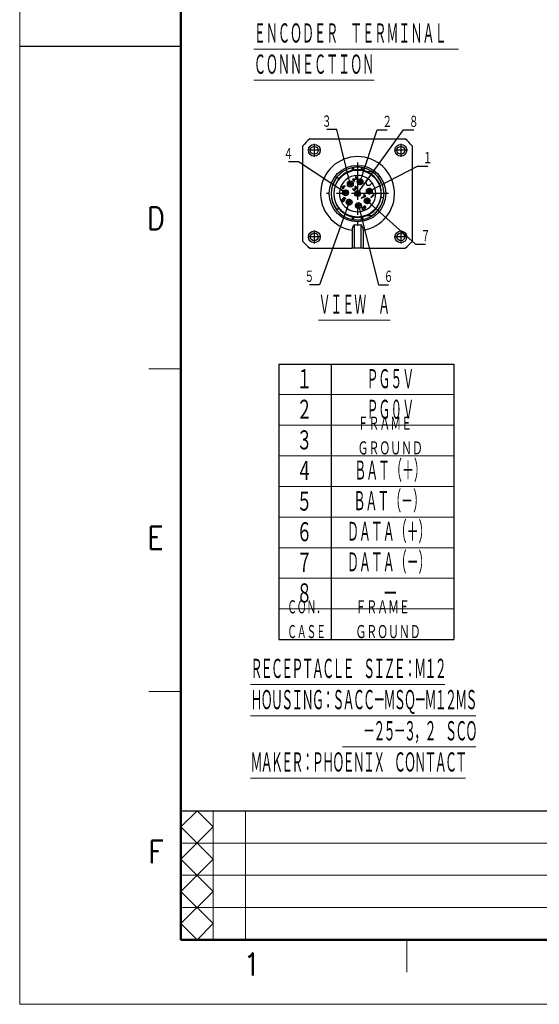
# Model space of a CAD drawing. Header units: millimetres. Extents: x 0 to 1071, y 0 to 742.
# Tile 1 of 130: x 0 to 201, y 0 to 382. Entities that reach past the tile are written whole.
import ezdxf

# ---------------------------------------------------------------- set-up
doc = ezdxf.new("R2010")
doc.units = ezdxf.units.MM
doc.header["$LTSCALE"] = 0.454724
doc.linetypes.add('CENTER', pattern=[50.8, 31.75, -6.35, 6.35, -6.35])
doc.layers.add('NoLayerName_001', color=7, linetype='Continuous')
doc.styles.get("Standard").update_dxf_attribs({"font": 'txt', "bigfont": 'extfont2'})
doc.dimstyles.get("Standard").update_dxf_attribs({"dimtxt": 2.5, "dimasz": 2.5, "dimexe": 1, "dimexo": 1, "dimtad": 1, "dimdec": 3, "dimzin": 0, "dimdsep": 46, "dimtxsty": 'Standard', "dimcen": 2.5, "dimadec": 3, "dimazin": 0, "dimtfac": 0.75, "dimtdec": 3, "dimtmove": 0, "dimatfit": 3, "dimfxl": 1, "dimarcsym": 0})

# ---------------------------------------------------------------- blocks, each defined once
blk = doc.blocks.new('JZB_0005')
at = {"layer": 'NoLayerName_001', "color": 7, "linetype": 'Continuous', "lineweight": 25}
for p, q in [((2.67, 42.36), (39.69, 42.36)), ((0, 2.67), (0, 39.69)), ((42.36, 39.69), (42.36, 2.67)), ((14.1, 27.11), (12.92, 27.11)), ((19.39, 26.82), (19.26, 26.69)), ((20.59, 26.9), (19.39, 26.82)), ((19.55, 26.66), (20.61, 26.72)), ((20.32, 27.67), (20.2, 27.59)), ((20.2, 27.59), (20.3, 27.49)), ((20.3, 27.49), (20.42, 27.53)), ((20.51, 27.69), (20.32, 27.67)), ((20.42, 27.53), (20.53, 27.52)), ((20.64, 27.67), (20.51, 27.69)), ((20.53, 27.52), (20.65, 27.44)), ((20.73, 26.96), (20.59, 26.9)), ((20.61, 26.72), (20.73, 26.76)), ((20.8, 27.55), (20.64, 27.67)), ((20.65, 27.44), (20.73, 27.36)), ((20.73, 27.36), (20.81, 27.24)), ((20.78, 27.01), (20.73, 26.96)), ((20.73, 26.76), (20.85, 26.84)), ((20.82, 27.13), (20.78, 27.01)), ((20.88, 27.47), (20.8, 27.55)), ((20.81, 27.24), (20.82, 27.13)), ((20.85, 26.84), (20.9, 26.89)), ((20.98, 27.33), (20.88, 27.47)), ((20.9, 26.89), (20.98, 27.01)), ((21, 27.19), (20.98, 27.33)), ((20.98, 27.01), (21, 27.19)), ((25.38, 26.82), (24.72, 26.15)), ((26.8, 29.65), (24.86, 29.65)), ((15.1, 23.97), (14.95, 23.81)), ((14.95, 23.81), (15.42, 23.34)), ((15.42, 23.34), (15.06, 22.98)), ((15.06, 22.98), (15.18, 22.87)), ((16.26, 24.18), (15.1, 23.97)), ((15.18, 22.87), (15.54, 23.22)), ((15.24, 23.83), (16.06, 23.98)), ((15.57, 23.49), (15.24, 23.83)), ((15.54, 23.22), (15.74, 23.03)), ((16.06, 23.98), (15.57, 23.49)), ((15.69, 23.38), (16.38, 24.06)), ((15.89, 23.18), (15.69, 23.38)), ((15.74, 23.03), (15.89, 23.18)), ((16.38, 24.06), (16.26, 24.18)), ((19.26, 26.69), (19.98, 25.97)), ((19.37, 23.16), (19.33, 23.05)), ((19.33, 23.05), (19.34, 22.94)), ((19.34, 22.94), (19.37, 22.8)), ((19.42, 23.26), (19.37, 23.16)), ((19.52, 23.16), (19.42, 23.26)), ((19.48, 23), (19.49, 23.09)), ((19.49, 22.93), (19.48, 23)), ((19.49, 23.09), (19.52, 23.16)), ((19.57, 22.81), (19.49, 22.93)), ((20.11, 26.1), (19.55, 26.66)), ((19.98, 25.97), (20.11, 26.1)), ((20.12, 23.32), (20.02, 23.22)), ((20.02, 23.22), (20.1, 23.14)), ((20.2, 23.96), (20.08, 23.88)), ((20.08, 23.88), (20.18, 23.78)), ((20.1, 23.14), (20.19, 23)), ((20.2, 23.24), (20.12, 23.32)), ((20.18, 23.78), (20.3, 23.81)), ((20.19, 23), (20.2, 22.89)), ((20.38, 23.98), (20.2, 23.96)), ((20.37, 23.18), (20.2, 23.24)), ((20.3, 23.81), (20.41, 23.8)), ((20.31, 23.03), (20.47, 23.03)), ((20.36, 22.88), (20.31, 23.03)), ((20.46, 23.19), (20.37, 23.18)), ((20.51, 23.95), (20.38, 23.98)), ((20.41, 23.8), (20.53, 23.73)), ((20.61, 23.25), (20.46, 23.19)), ((20.47, 23.03), (20.58, 23.07)), ((20.68, 23.84), (20.51, 23.95)), ((20.53, 23.73), (20.61, 23.65)), ((20.58, 23.07), (20.7, 23.15)), ((20.61, 23.65), (20.68, 23.53)), ((20.66, 23.3), (20.61, 23.25)), ((20.69, 23.42), (20.66, 23.3)), ((20.72, 23.8), (20.68, 23.84)), ((20.68, 23.53), (20.69, 23.42)), ((20.7, 23.15), (20.76, 23.2)), ((20.83, 23.63), (20.72, 23.8)), ((20.76, 23.2), (20.84, 23.32)), ((20.86, 23.5), (20.83, 23.63)), ((20.84, 23.32), (20.86, 23.5)), ((26.15, 24.72), (26.82, 25.38)), ((29.55, 25.08), (30.39, 25.48)), ((16.03, 19.86), (15.37, 19.2)), ((15.37, 19.2), (15.5, 19.06)), ((15.59, 19.23), (16, 19.64)), ((15.77, 19.21), (15.59, 19.23)), ((15.89, 19.13), (15.77, 19.21)), ((16.01, 19.01), (15.89, 19.13)), ((16, 19.64), (16.58, 19.06)), ((16.7, 19.19), (16.03, 19.86)), ((16.58, 19.06), (16.7, 19.19)), ((19.37, 22.8), (19.42, 22.7)), ((19.42, 22.7), (19.58, 22.54)), ((19.69, 22.69), (19.57, 22.81)), ((19.58, 22.54), (19.68, 22.49)), ((19.68, 22.49), (19.82, 22.46)), ((19.81, 22.62), (19.69, 22.69)), ((19.88, 22.6), (19.81, 22.62)), ((19.82, 22.46), (19.93, 22.45)), ((19.97, 22.61), (19.88, 22.6)), ((19.93, 22.45), (20.04, 22.49)), ((20.04, 22.64), (19.97, 22.61)), ((20.14, 22.75), (20.04, 22.64)), ((20.04, 22.49), (20.14, 22.54)), ((20.2, 22.89), (20.14, 22.75)), ((20.14, 22.54), (20.24, 22.65)), ((20.24, 22.65), (20.32, 22.77)), ((20.32, 22.77), (20.36, 22.88)), ((24.11, 20.15), (22.64, 19.48)), ((22.64, 19.48), (22.76, 19.36)), ((22.76, 19.36), (24.23, 20.03)), ((23.64, 20.88), (23.51, 20.75)), ((23.51, 20.75), (24.11, 20.15)), ((24.36, 20.16), (23.64, 20.88)), ((24.23, 20.03), (24.36, 20.16)), ((27.33, 20.62), (26.33, 19.62)), ((26.33, 19.62), (26.45, 19.5)), ((26.45, 19.5), (27.65, 20.7)), ((27.23, 20.76), (27.03, 20.56)), ((27.03, 20.56), (27.33, 20.62)), ((27.53, 20.82), (27.23, 20.76)), ((27.65, 20.7), (27.53, 20.82)), ((31.22, 19.59), (30.3, 19.74)), ((15.07, 18.83), (15.03, 18.67)), ((15.03, 18.67), (15.05, 18.49)), ((15.05, 18.49), (15.13, 18.37)), ((15.14, 18.97), (15.07, 18.83)), ((15.13, 18.37), (15.25, 18.25)), ((15.26, 18.85), (15.14, 18.97)), ((15.19, 18.71), (15.26, 18.85)), ((15.2, 18.6), (15.19, 18.71)), ((15.26, 18.49), (15.2, 18.6)), ((15.25, 18.25), (15.37, 18.17)), ((15.37, 18.38), (15.26, 18.49)), ((15.48, 18.32), (15.37, 18.38)), ((15.37, 18.17), (15.55, 18.15)), ((15.59, 18.31), (15.48, 18.32)), ((15.5, 19.06), (15.66, 19.06)), ((15.55, 18.15), (15.71, 18.19)), ((15.71, 18.35), (15.59, 18.31)), ((15.66, 19.06), (15.77, 19)), ((15.8, 18.41), (15.71, 18.35)), ((15.71, 18.19), (15.88, 18.28)), ((15.77, 19), (15.88, 18.89)), ((15.85, 18.46), (15.8, 18.41)), ((15.91, 18.55), (15.85, 18.46)), ((15.88, 18.89), (15.94, 18.78)), ((15.88, 18.28), (15.98, 18.38)), ((15.95, 18.67), (15.91, 18.55)), ((15.94, 18.78), (15.95, 18.67)), ((15.98, 18.38), (16.07, 18.55)), ((16.09, 18.89), (16.01, 19.01)), ((16.07, 18.55), (16.11, 18.71)), ((16.11, 18.71), (16.09, 18.89)), ((22.94, 15.51), (22.9, 15.35)), ((22.9, 15.35), (22.92, 15.18)), ((23.03, 15.68), (22.94, 15.51)), ((23.19, 15.88), (23.03, 15.68)), ((23.06, 15.39), (23.1, 15.51)), ((23.07, 15.28), (23.06, 15.39)), ((23.11, 15.2), (23.07, 15.28)), ((23.1, 15.51), (23.15, 15.61)), ((23.15, 15.61), (23.23, 15.68)), ((23.37, 16.06), (23.19, 15.88)), ((23.23, 15.68), (23.33, 15.74)), ((23.33, 15.74), (23.42, 15.75)), ((23.56, 16.22), (23.37, 16.06)), ((23.42, 15.91), (23.47, 15.96)), ((23.64, 15.89), (23.42, 15.91)), ((23.42, 15.75), (23.53, 15.74)), ((23.47, 15.96), (23.64, 16.09)), ((23.53, 15.74), (23.62, 15.71)), ((23.73, 16.3), (23.56, 16.22)), ((23.62, 15.71), (23.75, 15.57)), ((23.64, 16.09), (23.74, 16.15)), ((23.76, 15.81), (23.64, 15.89)), ((23.89, 16.35), (23.73, 16.3)), ((23.79, 15.28), (23.73, 15.18)), ((23.74, 16.15), (23.85, 16.18)), ((23.75, 15.57), (23.79, 15.48)), ((23.86, 15.71), (23.76, 15.81)), ((23.79, 15.48), (23.8, 15.37)), ((23.8, 15.37), (23.79, 15.28)), ((23.85, 16.18), (23.96, 16.18)), ((23.94, 15.59), (23.86, 15.71)), ((23.86, 15.11), (23.94, 15.28)), ((24.07, 16.32), (23.89, 16.35)), ((23.96, 15.41), (23.94, 15.59)), ((23.94, 15.28), (23.96, 15.41)), ((23.96, 16.18), (24.05, 16.14)), ((24.05, 16.14), (24.17, 16.02)), ((24.2, 16.25), (24.07, 16.32)), ((24.17, 16.02), (24.2, 15.94)), ((24.21, 15.82), (24.18, 15.71)), ((24.18, 15.71), (24.27, 15.61)), ((24.28, 16.17), (24.2, 16.25)), ((24.2, 15.94), (24.21, 15.82)), ((24.27, 15.61), (24.33, 15.7)), ((24.35, 16.04), (24.28, 16.17)), ((24.33, 15.7), (24.37, 15.87)), ((24.37, 15.87), (24.35, 16.04)), ((12.92, 15.25), (14.1, 15.25)), ((22.92, 15.18), (23, 15.05)), ((23, 15.05), (23.1, 14.95)), ((23.1, 14.95), (23.22, 14.88)), ((23.25, 15.06), (23.11, 15.2)), ((23.22, 14.88), (23.4, 14.85)), ((23.33, 15.02), (23.25, 15.06)), ((23.44, 15.01), (23.33, 15.02)), ((23.4, 14.85), (23.56, 14.89)), ((23.56, 15.05), (23.44, 15.01)), ((23.65, 15.11), (23.56, 15.05)), ((23.56, 14.89), (23.73, 14.98)), ((23.73, 15.18), (23.65, 15.11)), ((23.73, 14.98), (23.86, 15.11)), ((19.91, 9.16), (19.91, 0)), ((22.45, 9.16), (22.45, 0)), ((19.06, 7.01), (19.06, 0)), ((23.3, 7.01), (23.3, 0)), ((2.67, 0), (19.06, 0)), ((19.91, 0), (19.06, 0)), ((22.45, 0), (19.91, 0)), ((23.3, 0), (22.45, 0)), ((23.3, 0), (39.69, 0))]:
    blk.add_line(p, q, dxfattribs=at)
at = {"layer": 'NoLayerName_001', "color": 2, "linetype": 'CENTER', "lineweight": 25}
for p, q in [((4.41, 40.47), (4.41, 35.44)), ((37.96, 40.47), (37.96, 35.44)), ((6.92, 37.96), (1.89, 37.96)), ((40.47, 37.96), (35.44, 37.96)), ((21.18, 33.21), (21.18, 9.15)), ((22.15, 27), (22.15, 24.48)), ((19.63, 24.9), (17.12, 24.9)), ((18.38, 26.16), (18.38, 23.64)), ((23.41, 25.74), (20.89, 25.74)), ((25.74, 23.41), (25.74, 20.89)), ((33.21, 21.18), (9.15, 21.18)), ((17.79, 21.51), (15.27, 21.51)), ((16.53, 22.76), (16.53, 20.25)), ((17.89, 19.14), (17.89, 16.63)), ((27, 22.15), (24.48, 22.15)), ((24.9, 19.63), (24.9, 17.12)), ((19.14, 17.89), (16.63, 17.89)), ((22.76, 16.53), (20.25, 16.53)), ((21.51, 17.79), (21.51, 15.27)), ((26.16, 18.38), (23.64, 18.38)), ((6.92, 4.41), (1.89, 4.41)), ((4.41, 6.92), (4.41, 1.89)), ((40.47, 4.41), (35.44, 4.41)), ((37.96, 6.92), (37.96, 1.89))]:
    blk.add_line(p, q, dxfattribs=at)
at = {"layer": 'NoLayerName_001', "color": 7, "linetype": 'Continuous', "lineweight": 25}
for centre, radius in [((4.41, 37.96), 2.29), ((4.41, 37.96), 1.52), ((37.96, 37.96), 2.29), ((37.96, 37.96), 1.52), ((21.18, 21.18), 10.94), ((21.18, 21.18), 9.07), ((22.15, 25.74), 1.14), ((18.38, 24.9), 1.14), ((18.38, 24.9), 0.678), ((22.15, 25.74), 0.678), ((25.74, 22.15), 1.14), ((16.53, 21.51), 1.14), ((16.53, 21.51), 0.678), ((21.18, 21.18), 1.14), ((21.18, 21.18), 0.678), ((24.9, 18.38), 1.14), ((25.74, 22.15), 0.678), ((17.89, 17.89), 1.14), ((17.89, 17.89), 0.678), ((21.51, 16.53), 1.14), ((21.51, 16.53), 0.678), ((24.9, 18.38), 0.678), ((4.41, 4.41), 2.29), ((4.41, 4.41), 1.52), ((37.96, 4.41), 2.29), ((37.96, 4.41), 1.52)]:
    blk.add_circle(centre, radius, dxfattribs=at)
for centre, radius, start, end in [((21.18, 21.18), 28.13, 131.148, 138.852), ((21.18, 21.18), 28.13, 41.148, 48.852), ((21.18, 21.18), 10.17, 144.3147, 215.6853), ((21.18, 21.18), 9.23, 140.0438, 219.9562), ((21.18, 21.18), 9.23, 102.1695, 140.0438), ((21.18, 21.18), 7.03, 53.3129, 0), ((21.18, 21.18), 9.23, 77.8305, 102.1695), ((21.18, 21.18), 9.23, 66.5534, 77.8305), ((21.18, 21.18), 9.23, 25, 66.5534), ((21.18, 21.18), 7.03, 36.6871, 53.3129), ((21.18, 21.18), 10.17, 25, 56.4427), ((25.43, 25.43), 1.02, 135, 315), ((21.18, 21.18), 7.03, 0, 36.6871), ((21.18, 21.18), 9.23, 351, 25), ((21.18, 21.18), 10.17, 303.5573, 351), ((21.18, 21.18), 9.23, 330, 351), ((21.18, 21.18), 9.23, 293.4466, 330), ((21.18, 21.18), 9.23, 219.9562, 257.8305), ((21.18, 21.18), 9.23, 257.8305, 282.1695), ((21.18, 21.18), 9.23, 282.1695, 293.4466), ((21.18, 21.18), 12.08, 263.9629, 276.0371), ((21.18, 21.18), 28.13, 221.148, 228.852), ((21.18, 21.18), 28.13, 311.148, 318.852)]:
    blk.add_arc(centre, radius, start, end, dxfattribs=at)
at = {"layer": 'NoLayerName_001', "color": 2, "linetype": 'Continuous', "lineweight": 25}
for centre, radius, start, end in [((21.18, 21.18), 14.32, 278.5029, 261.4971), ((21.18, 21.18), 10.26, 102.1695, 257.8305), ((20.21, 25.69), 5.64, 94.2115, 102.1679), ((21.18, 12.43), 18.94, 85.7901, 94.1998), ((22.16, 25.72), 5.61, 77.8168, 85.7893), ((21.18, 21.18), 10.26, 282.1695, 77.8305), ((20.2, 16.64), 5.61, 257.8168, 265.7893), ((21.18, 29.94), 18.94, 265.7901, 274.1998), ((22.15, 16.67), 5.64, 274.2115, 282.1679)]:
    blk.add_arc(centre, radius, start, end, dxfattribs=at)
for points, knots in [([(19.02, 31.21), (19.05, 31.07), (19.1, 30.82), (19.16, 30.53), (19.21, 30.34), (19.22, 30.25), (19.23, 30.21)], [0, 0, 0, 0, 0.427992, 0.751265, 0.885999, 1.020733, 1.020733, 1.020733, 1.020733]), ([(19.63, 30.28), (19.65, 30.32), (19.68, 30.4), (19.7, 30.53), (19.73, 30.71), (19.77, 30.97), (19.78, 31.19), (19.79, 31.32)], [0, 0, 0, 0, 0.123745, 0.254974, 0.395157, 0.652193, 1.047871, 1.047871, 1.047871, 1.047871]), ([(22.57, 31.32), (22.58, 31.19), (22.6, 30.97), (22.63, 30.71), (22.66, 30.53), (22.68, 30.39), (22.72, 30.32), (22.73, 30.28)], [0, 0, 0, 0, 0.394644, 0.651537, 0.792693, 0.946253, 1.047483, 1.047483, 1.047483, 1.047483]), ([(23.13, 30.21), (23.14, 30.25), (23.16, 30.34), (23.2, 30.53), (23.26, 30.82), (23.31, 31.07), (23.34, 31.21)], [0, 0, 0, 0, 0.134734, 0.269468, 0.592741, 1.020733, 1.020733, 1.020733, 1.020733]), ([(19.23, 12.15), (19.22, 12.11), (19.21, 12.02), (19.16, 11.83), (19.1, 11.54), (19.05, 11.3), (19.02, 11.16)], [0, 0, 0, 0, 0.134734, 0.269468, 0.592741, 1.020733, 1.020733, 1.020733, 1.020733]), ([(19.79, 11.04), (19.78, 11.18), (19.76, 11.39), (19.73, 11.65), (19.7, 11.84), (19.68, 11.97), (19.64, 12.05), (19.63, 12.08)], [0, 0, 0, 0, 0.394644, 0.651537, 0.792693, 0.95682, 1.047471, 1.047471, 1.047471, 1.047471]), ([(22.73, 12.08), (22.71, 12.04), (22.68, 11.96), (22.65, 11.78), (22.61, 11.55), (22.59, 11.29), (22.57, 11.12), (22.57, 11.04)], [0, 0, 0, 0, 0.123745, 0.254974, 0.538362, 0.822976, 1.047853, 1.047853, 1.047853, 1.047853]), ([(23.34, 11.16), (23.31, 11.3), (23.26, 11.54), (23.2, 11.83), (23.16, 12.02), (23.14, 12.11), (23.13, 12.15)], [0, 0, 0, 0, 0.427992, 0.751265, 0.885999, 1.020733, 1.020733, 1.020733, 1.020733])]:
    blk.add_open_spline(points, degree=3, knots=knots, dxfattribs=at)
at = {"layer": 'NoLayerName_001', "color": 7, "linetype": 'Continuous', "lineweight": 25}
for points, knots in [([(24.86, 12.71), (24.96, 12.71), (25.17, 12.71), (25.49, 12.71), (25.81, 12.71), (26.14, 12.71), (26.47, 12.71), (26.69, 12.71), (26.8, 12.71)], [0, 0, 0, 0, 0.316423, 0.6354, 0.956788, 1.281711, 1.611295, 1.945392, 1.945392, 1.945392, 1.945392]), ([(19.91, 9.16), (19.85, 9.1), (19.73, 8.96), (19.57, 8.74), (19.42, 8.5), (19.3, 8.24), (19.19, 7.95), (19.12, 7.66), (19.07, 7.34), (19.07, 7.13), (19.06, 7.01)], [0, 0, 0, 0, 0.274527, 0.541432, 0.812024, 1.119429, 1.401728, 1.735031, 2.022726, 2.370325, 2.370325, 2.370325, 2.370325]), ([(22.45, 9.16), (22.51, 9.1), (22.64, 8.96), (22.8, 8.74), (22.94, 8.5), (23.07, 8.22), (23.17, 7.94), (23.25, 7.63), (23.29, 7.32), (23.29, 7.11), (23.3, 7.01)], [0, 0, 0, 0, 0.274527, 0.541432, 0.834145, 1.119431, 1.445663, 1.735033, 2.075632, 2.370326, 2.370326, 2.370326, 2.370326])]:
    blk.add_open_spline(points, degree=3, knots=knots, dxfattribs=at)

msp = doc.modelspace()

# ---------------------------------------------------------------- linework, layer by layer
at = {"layer": 'NoLayerName_001', "color": 7, "linetype": 'Continuous', "lineweight": 13}
for p, q in [((0, 0), (0, 742.5)), ((1050, 0), (0, 0))]:
    msp.add_line(p, q, dxfattribs=at)
at = {"layer": 'NoLayerName_001', "color": 7, "linetype": 'Continuous', "lineweight": 50}
for p, q in [((62.5, 25), (62.5, 717.5)), ((1025, 25), (62.5, 25))]:
    msp.add_line(p, q, dxfattribs=at)
at = {"layer": 'NoLayerName_001', "color": 7, "linetype": 'Continuous', "lineweight": 25}
for p, q in [((0, 371.25), (62.5, 371.25)), ((100.420646, 248.086663), (100.420646, 141.336666)), ((100.420646, 248.086663), (168.198422, 248.086663)), ((120.753979, 248.086663), (120.753979, 141.336666)), ((168.198422, 248.086663), (168.198422, 141.336666)), ((100.420646, 141.336666), (168.198422, 141.336666)), ((62.5, 75), (1025, 75))]:
    msp.add_line(p, q, dxfattribs=at)
at = {"layer": 'NoLayerName_001', "color": 2, "linetype": 'Continuous', "lineweight": 13}
for p, q in [((50, 246.25), (62.5, 246.25)), ((100.420646, 236.225552), (168.198422, 236.225552)), ((100.420646, 224.364441), (168.198422, 224.364441)), ((100.420646, 212.503331), (168.198422, 212.503331)), ((100.420646, 200.64222), (168.198422, 200.64222)), ((100.420646, 188.781109), (168.198422, 188.781109)), ((100.420646, 176.919998), (168.198422, 176.919998)), ((100.420646, 165.058887), (168.198422, 165.058887)), ((100.420646, 153.197777), (168.198422, 153.197777)), ((62.5, 121.25), (50, 121.25)), ((62.5, 68.75), (68.75, 75)), ((68.75, 75), (75, 68.75)), ((75, 25), (75, 75)), ((87.5, 75), (87.5, 25)), ((75, 56.25), (62.5, 68.75)), ((62.5, 56.25), (75, 68.75)), ((312.5, 62.5), (62.5, 62.5)), ((62.5, 56.25), (75, 43.75)), ((62.5, 43.75), (75, 56.25)), ((62.5, 50), (312.5, 50)), ((75, 31.25), (62.5, 43.75)), ((62.5, 31.25), (75, 43.75)), ((312.5, 37.5), (62.5, 37.5)), ((62.5, 31.25), (68.75, 25)), ((68.75, 25), (75, 31.25)), ((150, 25), (150, 12.5))]:
    msp.add_line(p, q, dxfattribs=at)

# ---------------------------------------------------------------- block references
at = {"layer": 'NoLayerName_001'}
msp.add_blockref('JZB_0005', (109.740082, 292.942413), dxfattribs=at)

# ---------------------------------------------------------------- texts
at = {"layer": 'NoLayerName_001', "color": 3, "lineweight": 13, "char_height": 8.48536301, "attachment_point": 7, "line_spacing_factor": 0.854167}
for s, insert in [('\\A1;\\W0.5000;\\LＥＮＣＯＤＥＲ\u3000ＴＥＲＭＩＮＡＬ\u3000\\l\\P\\LＣＯＮＮＥＣＴＩＯＮ\\l', (90.735498, 359.72586)), ('\\A1;\\W0.5000;\\T0.8333;\\LＲＥＣＥＰＴＡＣＬＥ\u3000ＳＩＺＥ：Ｍ１２\\l\\P\\LＨＯＵＳＩＮＧ：ＳＡＣＣ－ＭＳＱ－Ｍ１２ＭＳ\\l\\P\u3000\u3000\u3000\u3000\u3000\u3000\u3000\u3000\u3000\\L\u3000\u3000－２５－３，２\u3000ＳＣＯ\\l\\P\\LＭＡＫＥＲ：ＰＨＯＥＮＩＸ\u3000ＣＯＮＴＡＣＴ\\l', (89.415894, 89.354568))]:
    msp.add_mtext(s, dxfattribs=dict(at, insert=insert))
at = {"layer": 'NoLayerName_001', "color": 3, "linetype": 'Continuous', "lineweight": 13, "char_height": 4.94979494, "line_spacing_factor": 0.771429}
for s, insert, attachment_point in [('\\A1;\\W0.6667;３', (120.841581, 339.548374), 9), ('\\A1;\\W0.6667;２', (140.533967, 339.456139), 7), ('\\A1;\\W0.6667;８', (150.79195, 339.456139), 7), ('\\A1;\\W0.6667;４', (106.010071, 327.01162), 9), ('\\A1;\\W0.6667;１', (156.230094, 325.414161), 7), ('\\A1;\\W0.6667;７', (155.386729, 295.182361), 7), ('\\A1;\\W0.6667;５', (114.143358, 279.438661), 9), ('\\A1;\\W0.6667;６', (141.035341, 279.438661), 7)]:
    msp.add_mtext(s, dxfattribs=dict(at, insert=insert, attachment_point=attachment_point))
at = {"layer": 'NoLayerName_001', "color": 2, "lineweight": 13, "char_height": 8.75, "attachment_point": 7}
for s, insert in [('\\A1;\\W0.8600;D', (49.444092, 300.175665)), ('\\A1;\\W0.8600;E', (49.545525, 176.387468)), ('\\A1;\\W0.8600;F', (49.947505, 54.703088)), ('\\A1;\\W0.8600;1', (86.746768, 11.12684))]:
    msp.add_mtext(s, dxfattribs=dict(at, insert=insert))
at = {"layer": 'NoLayerName_001', "color": 3, "lineweight": 13, "attachment_point": 7}
for s, insert, char_height in [('\\A1;\\W0.5000;\\LＶＩＥＷ\u3000Ａ\\l', (115.823772, 266.802606), 8.38715172), ('\\A1;\\W0.6667;１', (107.232451, 237.919997), 8.38715172), ('\\A1;\\W0.5000;ＰＧ５Ｖ', (134.411618, 237.919997), 8.38715172), ('\\A1;\\W0.6667;２', (107.232451, 226.058886), 8.38715172), ('\\A1;\\W0.5000;ＰＧ０Ｖ', (134.411618, 226.058886), 8.38715172), ('\\A1;\\W0.6667;ＦＲＡＭＥ\\PＧＲＯＵＮＤ', (130.932701, 212.503331), 5.75119019), ('\\A1;\\W0.6667;３', (107.232451, 214.197775), 8.38715172), ('\\A1;\\W0.6667;４', (107.232451, 202.336664), 8.38715172), ('\\A1;\\W0.5000;ＢＡＴ（＋）', (129.68066, 202.336664), 8.38715172), ('\\A1;\\W0.6667;５', (107.232451, 190.475553), 8.38715172), ('\\A1;\\W0.5000;ＢＡＴ（－）', (129.379328, 190.475553), 8.38715172), ('\\A1;\\W0.6667;６', (107.232451, 178.614443), 8.38715172), ('\\A1;\\W0.5000;ＤＡＴＡ（＋）', (126.863182, 178.614443), 8.38715172), ('\\A1;\\W0.5000;ＤＡＴＡ（－）', (126.863182, 166.753332), 8.38715172), ('\\A1;\\W0.6667;７', (107.232451, 166.753332), 8.38715172), ('\\A1;\\W0.6667;８', (107.232451, 154.892221), 8.38715172), ('\\A1;\\W0.5000;ＣＯＮ．\\PＣＡＳＥ', (103.685884, 141.336666), 5.75119019), ('\\A1;\\W0.6667;ＦＲＡＭＥ\\PＧＲＯＵＮＤ', (130.081152, 141.336666), 5.75119019), ('\\A1;\\W0.6667;－', (140.529147, 154.892221), 8.38715172)]:
    msp.add_mtext(s, dxfattribs=dict(at, insert=insert, char_height=char_height))

# ---------------------------------------------------------------- leaders
at = {"layer": 'NoLayerName_001', "color": 3, "linetype": 'Continuous', "lineweight": 13, "annotation_type": 0, "has_hookline": 1, "text_width": 1.88573}
for points, hookline_direction in [([(128.116354, 317.844374), (122.880808, 338.923374), (121.466581, 338.923374)], 1), ([(130.920645, 314.122954), (148.752723, 338.831139), (150.16695, 338.831139)], 0), ([(131.889456, 318.68085), (138.49474, 338.831139), (139.908967, 338.831139)], 0), ([(126.272274, 314.448), (108.049298, 326.38662), (106.635071, 326.38662)], 1), ([(135.478541, 315.091765), (154.190867, 324.789161), (155.605094, 324.789161)], 0), ([(127.625724, 310.828033), (116.182585, 278.813661), (114.768358, 278.813661)], 1), ([(131.245691, 309.474583), (138.996114, 278.813661), (140.410341, 278.813661)], 0), ([(134.642065, 311.318664), (153.347502, 294.557361), (154.761729, 294.557361)], 0)]:
    msp.add_leader(points, dimstyle='Standard', override={"dimtxt": 4.949795, "dimasz": 1.414227, "dimldrblk": 'DOT'}, dxfattribs=dict(at, hookline_direction=hookline_direction))

doc.saveas('drawing.dxf')
